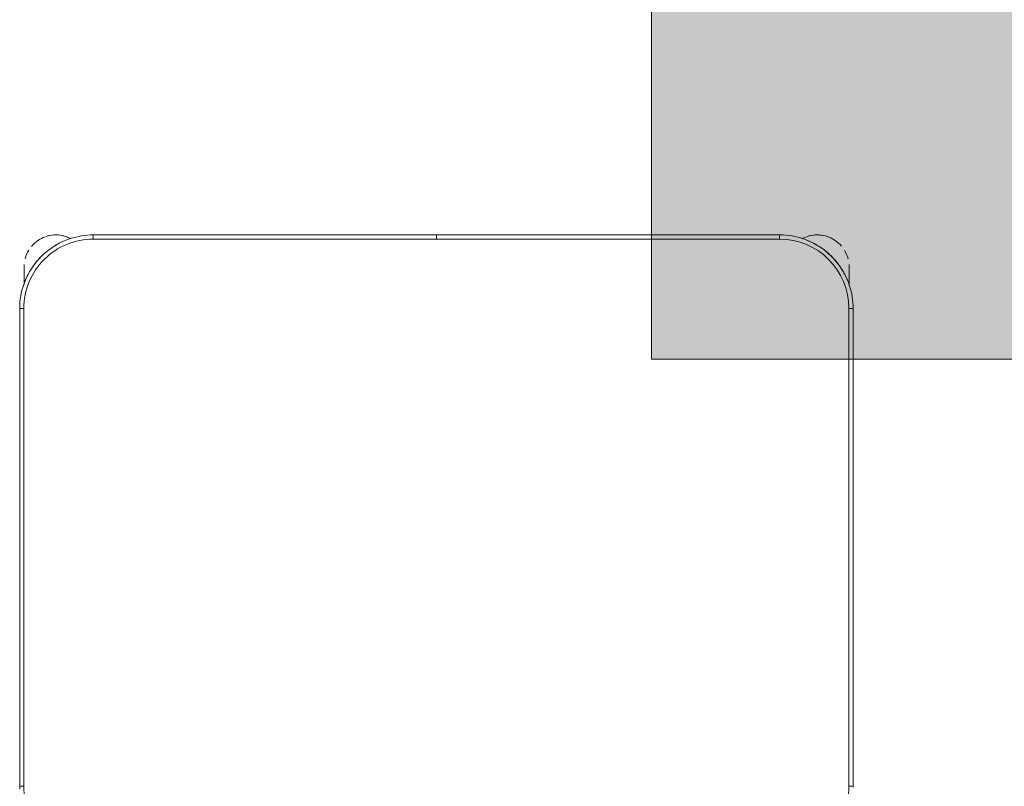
# Model space of a CAD drawing. Header units: metres. Extents: x 2.9 to 42.3, y -72.9 to -49.3.
# Tile 66 of 256: x 6.4 to 7.1, y -64.1 to -63.5. Entities that reach past the tile are written whole.
import ezdxf

# ---------------------------------------------------------------- set-up
doc = ezdxf.new("R2010")
doc.units = ezdxf.units.M
doc.layers.add('I-FURN', color=7, linetype='Continuous', lineweight=18)
doc.layers.add('M-EQPM-IDEN', color=1, linetype='Continuous', lineweight=9, true_color=0xff0000)

# ---------------------------------------------------------------- blocks, each defined once
blk = doc.blocks.new('ConjuntoParaAlunoTamanho6 - CJA06_ConjuntoParaAlunoTamanho6-V17-2PAV')
at = {"layer": 'I-FURN', "color": 253, "true_color": 0xaaaaaa}
for p, q in [((-0.2999999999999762, 0.01196651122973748), (-0.2999999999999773, -0.3320334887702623)), ((-0.2999999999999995, 0.01196651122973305), (-0.2969999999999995, 0.01196651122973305)), ((-0.2999999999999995, 0.01196651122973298), (-0.3000000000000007, -0.3320334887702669)), ((0.3000000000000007, 0.01196651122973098), (0.2970000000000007, 0.01196651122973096)), ((0.3000000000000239, -0.3320334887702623), (0.3000000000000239, 0.01196651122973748)), ((0.2999999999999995, -0.3320334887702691), (0.3000000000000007, 0.01196651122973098)), ((-0.3000000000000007, -0.332033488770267), (-0.2970000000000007, -0.3320334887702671)), ((0.2999999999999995, -0.3320334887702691), (0.2969999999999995, -0.3320334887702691)), ((-0.2971250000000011, -0.3483454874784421), (-0.2971250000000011, -0.353940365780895)), ((-0.2971250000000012, -0.348683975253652), (-0.2971250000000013, -0.3620284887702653)), ((0.2968749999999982, -0.3539403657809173), (0.2968749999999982, -0.3492015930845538)), ((0.2968749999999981, -0.3620284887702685), (0.2968749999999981, -0.3496064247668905)), ((-0.2971250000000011, -0.3570493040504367), (-0.2971250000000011, -0.3620284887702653)), ((0.2968749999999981, -0.3620284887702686), (0.2968749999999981, -0.3570493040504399)), ((-0.247000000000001, -0.3850334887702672), (-0.247000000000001, -0.3820334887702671)), ((-5.000000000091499e-05, -0.382033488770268), (-5.000000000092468e-05, -0.3850334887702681)), ((4.999999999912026e-05, -0.3850334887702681), (4.999999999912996e-05, -0.382033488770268)), ((0.2469999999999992, -0.3850334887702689), (0.2469999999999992, -0.3820334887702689)), ((-0.2469999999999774, -0.3850334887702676), (-4.999999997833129e-05, -0.3850334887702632)), ((-0.2470000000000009, -0.3850334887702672), (-5.000000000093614e-05, -0.3850334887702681)), ((5.000000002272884e-05, -0.3850334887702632), (0.2470000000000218, -0.3850334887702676)), ((4.999999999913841e-05, -0.3850334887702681), (0.2469999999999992, -0.3850334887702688))]:
    blk.add_line(p, q, dxfattribs=at)
at = {"layer": 'I-FURN', "color": 253, "true_color": 0xaaaaaa, "flags": 128}
for points in [[(-0.2999969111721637, 0.0125387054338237), (-0.2999999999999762, 0.01196651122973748)], [(0.3000000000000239, 0.01196651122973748), (0.2999576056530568, 0.01408594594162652)], [(-0.2970000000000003, 0.01196651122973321), (-0.2970000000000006, -0.0740334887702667), (-0.2970000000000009, -0.1600334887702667), (-0.297000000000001, -0.2460334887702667), (-0.2970000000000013, -0.3320334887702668)], [(-0.2970000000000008, -0.3320334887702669), (-0.2970000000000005, -0.2460334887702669), (-0.2970000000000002, -0.1600334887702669), (-0.2969999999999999, -0.07403348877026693), (-0.2969999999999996, 0.01196651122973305)], [(0.2969999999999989, -0.3320334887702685), (0.2969999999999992, -0.2460334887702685), (0.2969999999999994, -0.1600334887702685), (0.2969999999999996, -0.07403348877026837), (0.2969999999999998, 0.01196651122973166)], [(0.2970000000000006, 0.01196651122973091), (0.2970000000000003, -0.07403348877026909), (0.297, -0.1600334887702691), (0.2969999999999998, -0.2460334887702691), (0.2969999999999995, -0.3320334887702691)], [(-0.2999999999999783, -0.3320334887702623), (-0.2999576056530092, -0.3341529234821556), (-0.2998304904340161, -0.3362689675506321), (-0.2996188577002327, -0.3383782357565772), (-0.2993230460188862, -0.3404773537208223), (-0.2989435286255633, -0.3425629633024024), (-0.2984809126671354, -0.3446317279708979), (-0.2979359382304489, -0.3466803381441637), (-0.297309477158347, -0.3487055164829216), (-0.2966025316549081, -0.3507040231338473), (-0.2958162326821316, -0.3526726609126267), (-0.2949518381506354, -0.3546082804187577), (-0.29401073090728, -0.3565077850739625), (-0.2929944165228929, -0.3583681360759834), (-0.2919045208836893, -0.3601863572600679), (-0.290742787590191, -0.3619595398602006), (-0.2895110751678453, -0.3636848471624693), (-0.2882113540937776, -0.3653595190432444), (-0.2868457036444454, -0.3669808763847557), (-0.2854163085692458, -0.3685463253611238), (-0.2839254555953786, -0.3700533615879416), (-0.2823755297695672, -0.3714995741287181), (-0.2807690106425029, -0.3728826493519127), (-0.2791084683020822, -0.3742003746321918), (-0.2773965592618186, -0.3754506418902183), (-0.2756360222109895, -0.3766314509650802), (-0.2738296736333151, -0.3777409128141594), (-0.271980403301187, -0.3787772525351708), (-0.2700911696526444, -0.3797388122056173), (-0.2681649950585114, -0.3806240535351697), (-0.2662049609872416, -0.381431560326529), (-0.2642142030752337, -0.3821600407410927), (-0.2621959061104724, -0.382808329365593), (-0.260153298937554, -0.3833753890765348), (-0.2580896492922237, -0.3838603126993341), (-0.2560082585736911, -0.3842623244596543), (-0.2539124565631, -0.3845807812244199), (-0.2518055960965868, -0.3848151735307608), (-0.2496910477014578, -0.3849651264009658), (-0.2475721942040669, -0.3850303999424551), (-0.2469999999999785, -0.3850334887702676)], [(0.2470000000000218, -0.3850334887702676), (0.2491194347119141, -0.3849910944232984), (0.2512354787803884, -0.3848639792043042), (0.2533447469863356, -0.3846523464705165), (0.2554438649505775, -0.3843565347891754), (0.2575294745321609, -0.3839770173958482), (0.2595982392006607, -0.3835144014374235), (0.26164684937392, -0.3829694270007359), (0.2636720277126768, -0.3823429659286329), (0.2656705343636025, -0.3816360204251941), (0.2676391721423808, -0.3808497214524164), (0.2695747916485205, -0.3799853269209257), (0.2714742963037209, -0.379044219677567), (0.2733346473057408, -0.3780279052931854), (0.2751528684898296, -0.3769380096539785), (0.2769260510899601, -0.3757762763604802), (0.2786513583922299, -0.3745445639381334), (0.2803260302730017, -0.3732448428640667), (0.2819473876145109, -0.3718791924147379), (0.2835128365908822, -0.3704497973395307), (0.2850198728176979, -0.3689589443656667), (0.2864660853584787, -0.3674090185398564), (0.2878491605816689, -0.36580249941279), (0.2891668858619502, -0.3641419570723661), (0.2904171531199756, -0.36243004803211), (0.2915979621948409, -0.3606695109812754), (0.292707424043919, -0.3588631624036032), (0.2937437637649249, -0.3570138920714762), (0.294705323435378, -0.3551246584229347), (0.295590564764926, -0.3531984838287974), (0.2963980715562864, -0.3512384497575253), (0.2971265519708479, -0.3492476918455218), (0.2977748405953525, -0.3472293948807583), (0.2983419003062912, -0.3451867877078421), (0.2988268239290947, -0.343123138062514), (0.2992288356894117, -0.3410417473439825), (0.2995472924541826, -0.3389459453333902), (0.2997816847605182, -0.3368390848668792), (0.2999316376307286, -0.334724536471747), (0.2999969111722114, -0.3326056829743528), (0.3000000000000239, -0.3320334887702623)], [(-0.2971249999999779, -0.3490694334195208), (-0.2971249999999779, -0.3497265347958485), (-0.2971249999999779, -0.3503761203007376), (-0.2971249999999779, -0.3510171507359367), (-0.2971249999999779, -0.3516486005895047), (-0.2971249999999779, -0.3522694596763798), (-0.2971249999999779, -0.3528787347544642), (-0.2971249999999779, -0.3534754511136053), (-0.2971249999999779, -0.3540586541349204), (-0.2971249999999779, -0.3546274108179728), (-0.297124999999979, -0.3551808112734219), (-0.297124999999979, -0.3557179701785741), (-0.297124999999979, -0.3562380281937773), (-0.297124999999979, -0.3567401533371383), (-0.297124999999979, -0.3572235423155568), (-0.297124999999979, -0.3576874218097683), (-0.297124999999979, -0.3581310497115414), (-0.297124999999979, -0.3585537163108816), (-0.297124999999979, -0.3589547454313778), (-0.297124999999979, -0.3593334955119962), (-0.297124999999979, -0.359689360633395), (-0.297124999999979, -0.360021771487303), (-0.297124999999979, -0.3603301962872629), (-0.297124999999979, -0.3606141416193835), (-0.297124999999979, -0.3608731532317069), (-0.297124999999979, -0.3611068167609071), (-0.297124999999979, -0.3613147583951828), (-0.297124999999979, -0.3614966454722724), (-0.297124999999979, -0.3616521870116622), (-0.297124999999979, -0.3617811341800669), (-0.297124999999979, -0.3618832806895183), (-0.297124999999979, -0.3619584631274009), (-0.297124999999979, -0.3620065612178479), (-0.297124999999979, -0.3620274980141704)], [(0.2968750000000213, -0.3620284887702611), (0.2968750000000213, -0.3620148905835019), (0.2968750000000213, -0.3619741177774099), (0.2968750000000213, -0.3619062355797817), (0.2968750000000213, -0.3618113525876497), (0.2968750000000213, -0.3616896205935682), (0.2968750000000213, -0.3615412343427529), (0.2968750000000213, -0.3613664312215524), (0.2968750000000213, -0.3611654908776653), (0.2968750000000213, -0.3609387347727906), (0.2968750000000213, -0.3606865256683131), (0.2968750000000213, -0.360409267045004), (0.2968750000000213, -0.3601074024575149), (0.2968750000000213, -0.3597814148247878), (0.2968750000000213, -0.3594318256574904), (0.2968750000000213, -0.3590591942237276), (0.2968750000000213, -0.3586641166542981), (0.2968750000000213, -0.3582472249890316), (0.2968750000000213, -0.3578091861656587), (0.2968750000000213, -0.3573507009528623), (0.2968750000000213, -0.3568725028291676), (0.2968750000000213, -0.3563753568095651), (0.2968750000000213, -0.3558600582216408), (0.2968750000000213, -0.3553274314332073), (0.2968750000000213, -0.3547783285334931), (0.2968750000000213, -0.3542136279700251), (0.2968750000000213, -0.3536342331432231), (0.2968750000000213, -0.3530410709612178), (0.2968750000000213, -0.3524350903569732), (0.2968750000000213, -0.3518172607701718), (0.2968750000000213, -0.3511885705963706), (0.2968750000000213, -0.3505500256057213), (0.2968750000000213, -0.3499026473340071)], [(-0.2470000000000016, -0.3820334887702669), (-0.1235000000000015, -0.3820334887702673), (-1.410754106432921e-15, -0.3820334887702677), (0.1234999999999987, -0.382033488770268), (0.2469999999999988, -0.3820334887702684)], [(-5.000000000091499e-05, -0.382033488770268), (-0.06178750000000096, -0.3820334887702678), (-0.123525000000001, -0.3820334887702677), (-0.185262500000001, -0.3820334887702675), (-0.247000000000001, -0.3820334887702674)], [(0.2469999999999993, -0.3820334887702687), (0.1852624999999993, -0.3820334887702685), (0.1235249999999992, -0.3820334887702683), (0.06178749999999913, -0.3820334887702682), (4.999999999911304e-05, -0.382033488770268)]]:
    blk.add_lwpolyline(points, dxfattribs=at)
at = {"layer": 'I-FURN', "color": 253, "true_color": 0xaaaaaa}
for centre, radius, start, end in [((-0.2470000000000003, 0.01196651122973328), 0.05000000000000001, 89.99999999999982, 179.9999999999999), ((-0.2469999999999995, 0.01196651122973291), 0.05, 90.00000000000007, 180.0000000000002), ((0.2469999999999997, 0.01196651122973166), 0.05000000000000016, 359.9999999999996, 89.9999999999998), ((0.2470000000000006, 0.01196651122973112), 0.05000000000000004, 1.399444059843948e-13, 90.00000000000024), ((-0.2470000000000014, -0.3320334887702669), 0.04999999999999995, 179.9999999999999, 269.9999999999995), ((-0.2470000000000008, -0.3320334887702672), 0.04999999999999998, 180.0000000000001, 270.0000000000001), ((0.2469999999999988, -0.3320334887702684), 0.05000000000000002, 269.9999999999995, 359.9999999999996), ((0.2469999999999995, -0.3320334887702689), 0.04999999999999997, 269.9999999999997, 2.289999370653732e-13), ((-0.2470000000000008, -0.3320334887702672), 0.05299999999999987, 202.4999999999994, 212.6999341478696), ((0.2469999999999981, -0.3320334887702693), 0.05299999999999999, 327.3000660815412, 337.4999999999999), ((0.2469999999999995, -0.3320334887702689), 0.05299999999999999, 327.3000660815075, 337.4999999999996), ((-0.2741250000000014, -0.3620284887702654), 0.02300000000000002, 179.9999999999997, 184.4122407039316), ((-0.2741250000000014, -0.3620284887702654), 0.02300000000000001, 194.4631325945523, 211.2974831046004), ((-0.2470000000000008, -0.3320334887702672), 0.05299999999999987, 217.1606955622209, 233.1496434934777), ((0.2469999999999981, -0.3320334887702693), 0.05299999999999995, 307.1606955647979, 323.149643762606), ((0.2469999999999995, -0.3320334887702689), 0.05300000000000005, 307.1606955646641, 323.1496437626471), ((0.273874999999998, -0.3620284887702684), 0.02299999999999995, 328.7027881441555, 345.5367852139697), ((0.273874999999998, -0.3620284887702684), 0.02299999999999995, 355.5878378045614, 359.9999999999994), ((-0.2741250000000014, -0.3620284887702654), 0.02300000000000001, 220.1584544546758, 250.9892067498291), ((-0.2741250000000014, -0.3620284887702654), 0.02300000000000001, 241.2989573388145, 287.9999999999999), ((-0.2470000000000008, -0.3320334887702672), 0.05299999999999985, 237.3000661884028, 247.4999999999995), ((-0.2741250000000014, -0.3620284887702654), 0.02300000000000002, 289.6471623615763, 297.8592504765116), ((0.273874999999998, -0.3620284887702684), 0.02300000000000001, 242.3700126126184, 250.9892067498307), ((0.273874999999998, -0.3620284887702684), 0.02300000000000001, 243.5377194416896, 287.9999999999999), ((0.2469999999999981, -0.3320334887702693), 0.05299999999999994, 292.4999999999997, 302.6999340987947), ((0.2469999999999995, -0.3320334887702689), 0.05300000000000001, 292.4999999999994, 302.6999340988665), ((0.273874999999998, -0.3620284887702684), 0.02299999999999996, 289.6471623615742, 320.1064537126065), ((-0.2741250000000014, -0.3620284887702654), 0.02299999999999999, 255.5330843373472, 284.4669156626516), ((0.273874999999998, -0.3620284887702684), 0.02299999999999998, 255.5330843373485, 284.4669156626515)]:
    blk.add_arc(centre, radius, start, end, dxfattribs=at)
blk = doc.blocks.new('4 GRE - ESCOLA DE CINEMA E AUDIOVISUAL CINE REX R07_rvt-1-2PAV')
at = {"layer": 'I-FURN', "color": 253, "lineweight": 18, "true_color": 0xaaaaaa, "rotation": 180}
blk.add_blockref('ConjuntoParaAlunoTamanho6 - CJA06_ConjuntoParaAlunoTamanho6-V17-2PAV', (6.712991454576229, -64.0604459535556), dxfattribs=at)
blk = doc.blocks.new('M_Identificador de equipamento mecânico_BTS - Em caixas-817025-2PAV')
at = {"layer": 'M-EQPM-IDEN', "true_color": 0xf5f5f5}
blk.add_hatch(color=7, dxfattribs=at).paths.add_polyline_path([(0.01, 0.002800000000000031), (0.01, -0.002799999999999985), (-0.009999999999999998, -0.002799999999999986), (-0.009999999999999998, 0.002800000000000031)])
at = {"layer": 'M-EQPM-IDEN'}
for p, q in [((-0.009999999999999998, 0.002800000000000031), (-0.009999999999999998, -0.002799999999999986)), ((-0.009999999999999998, -0.002799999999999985), (-0.009999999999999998, 0.002800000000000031)), ((-0.009999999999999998, -0.002799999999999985), (0.01, -0.002799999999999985)), ((0.01, -0.002799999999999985), (-0.009999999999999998, -0.002799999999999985))]:
    blk.add_line(p, q, dxfattribs=at)

msp = doc.modelspace()

# ---------------------------------------------------------------- block references
at = {"lineweight": 5}
msp.add_blockref('4 GRE - ESCOLA DE CINEMA E AUDIOVISUAL CINE REX R07_rvt-1-2PAV', (0, 0), dxfattribs=at)
at = {"layer": 'M-EQPM-IDEN', "xscale": 74.99999999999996, "yscale": 74.99999999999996, "zscale": 74.99999999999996}
msp.add_blockref('M_Identificador de equipamento mecânico_BTS - Em caixas-817025-2PAV', (7.617818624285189, -63.55483560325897), dxfattribs=at)

doc.saveas('drawing.dxf')
